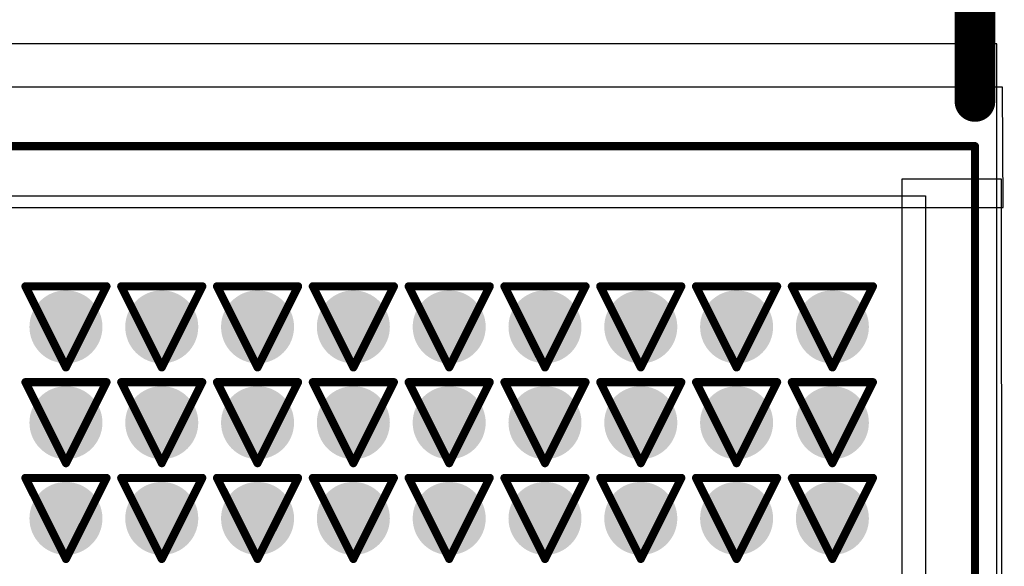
# Model space of a CAD drawing. Header units: inches. Extents: x -2.3 to 12.7, y -2.8 to 6.7.
# Tile 149 of 171: x 0.623 to 0.865, y 1.529 to 1.664. Entities that reach past the tile are written whole.
import ezdxf

# ---------------------------------------------------------------- set-up
doc = ezdxf.new("R2010")
doc.units = ezdxf.units.IN
doc.header["$MEASUREMENT"] = 0
for name, color, linetype in [('Bottom Layer', 5, 'Continuous'), ('Bottom Solder', 6, 'Continuous'), ('Drill Drawing', 1, 'Continuous'), ('L2_GND1', 16, 'Continuous'), ('L3_PWR1', 130, 'Continuous'), ('M1 Board Outline', 6, 'Continuous'), ('M2 Board Dimensions', 216, 'Continuous'), ('Top Layer', 1, 'Continuous'), ('Top Solder', 216, 'Continuous'), ('Via Holes', 16, 'Continuous')]:
    doc.layers.add(name, color=color, linetype=linetype)

msp = doc.modelspace()

# ---------------------------------------------------------------- hatches: boundary and pattern name
at = {"layer": 'Bottom Layer'}
h = msp.add_hatch(color=5, dxfattribs=at)
edge = h.paths.add_edge_path()
edge.add_arc((0.6341, 1.58817), 0.009, 0, 360)
h = msp.add_hatch(color=5, dxfattribs=at)
edge = h.paths.add_edge_path()
edge.add_arc((0.65772, 1.58817), 0.009, 0, 360)
h = msp.add_hatch(color=5, dxfattribs=at)
edge = h.paths.add_edge_path()
edge.add_arc((0.68134, 1.58817), 0.009, 0, 360)
h = msp.add_hatch(color=5, dxfattribs=at)
edge = h.paths.add_edge_path()
edge.add_arc((0.70496, 1.58817), 0.009, 0, 360)
h = msp.add_hatch(color=5, dxfattribs=at)
edge = h.paths.add_edge_path()
edge.add_arc((0.72859, 1.58817), 0.009, 0, 360)
h = msp.add_hatch(color=5, dxfattribs=at)
edge = h.paths.add_edge_path()
edge.add_arc((0.75221, 1.58817), 0.009, 0, 360)
h = msp.add_hatch(color=5, dxfattribs=at)
edge = h.paths.add_edge_path()
edge.add_arc((0.77583, 1.58817), 0.009, 0, 360)
h = msp.add_hatch(color=5, dxfattribs=at)
edge = h.paths.add_edge_path()
edge.add_arc((0.79945, 1.58817), 0.009, 0, 360)
h = msp.add_hatch(color=5, dxfattribs=at)
edge = h.paths.add_edge_path()
edge.add_arc((0.82307, 1.58817), 0.009, 0, 360)
h = msp.add_hatch(color=5, dxfattribs=at)
edge = h.paths.add_edge_path()
edge.add_arc((0.6341, 1.56454), 0.009, 0, 360)
h = msp.add_hatch(color=5, dxfattribs=at)
edge = h.paths.add_edge_path()
edge.add_arc((0.65772, 1.56454), 0.009, 0, 360)
h = msp.add_hatch(color=5, dxfattribs=at)
edge = h.paths.add_edge_path()
edge.add_arc((0.68134, 1.56454), 0.009, 0, 360)
h = msp.add_hatch(color=5, dxfattribs=at)
edge = h.paths.add_edge_path()
edge.add_arc((0.70496, 1.56454), 0.009, 0, 360)
h = msp.add_hatch(color=5, dxfattribs=at)
edge = h.paths.add_edge_path()
edge.add_arc((0.72859, 1.56454), 0.009, 0, 360)
h = msp.add_hatch(color=5, dxfattribs=at)
edge = h.paths.add_edge_path()
edge.add_arc((0.75221, 1.56454), 0.009, 0, 360)
h = msp.add_hatch(color=5, dxfattribs=at)
edge = h.paths.add_edge_path()
edge.add_arc((0.77583, 1.56454), 0.009, 0, 360)
h = msp.add_hatch(color=5, dxfattribs=at)
edge = h.paths.add_edge_path()
edge.add_arc((0.79945, 1.56454), 0.009, 0, 360)
h = msp.add_hatch(color=5, dxfattribs=at)
edge = h.paths.add_edge_path()
edge.add_arc((0.82307, 1.56454), 0.009, 0, 360)
h = msp.add_hatch(color=5, dxfattribs=at)
edge = h.paths.add_edge_path()
edge.add_arc((0.6341, 1.54092), 0.009, 0, 360)
h = msp.add_hatch(color=5, dxfattribs=at)
edge = h.paths.add_edge_path()
edge.add_arc((0.65772, 1.54092), 0.009, 0, 360)
h = msp.add_hatch(color=5, dxfattribs=at)
edge = h.paths.add_edge_path()
edge.add_arc((0.68134, 1.54092), 0.009, 0, 360)
h = msp.add_hatch(color=5, dxfattribs=at)
edge = h.paths.add_edge_path()
edge.add_arc((0.70496, 1.54092), 0.009, 0, 360)
h = msp.add_hatch(color=5, dxfattribs=at)
edge = h.paths.add_edge_path()
edge.add_arc((0.72859, 1.54092), 0.009, 0, 360)
h = msp.add_hatch(color=5, dxfattribs=at)
edge = h.paths.add_edge_path()
edge.add_arc((0.75221, 1.54092), 0.009, 0, 360)
h = msp.add_hatch(color=5, dxfattribs=at)
edge = h.paths.add_edge_path()
edge.add_arc((0.77583, 1.54092), 0.009, 0, 360)
h = msp.add_hatch(color=5, dxfattribs=at)
edge = h.paths.add_edge_path()
edge.add_arc((0.79945, 1.54092), 0.009, 0, 360)
h = msp.add_hatch(color=5, dxfattribs=at)
edge = h.paths.add_edge_path()
edge.add_arc((0.82307, 1.54092), 0.009, 0, 360)
at = {"layer": 'L2_GND1'}
h = msp.add_hatch(color=16, dxfattribs=at)
edge = h.paths.add_edge_path()
edge.add_arc((0.6341, 1.58817), 0.009, 0, 360)
h = msp.add_hatch(color=16, dxfattribs=at)
edge = h.paths.add_edge_path()
edge.add_arc((0.65772, 1.58817), 0.009, 0, 360)
h = msp.add_hatch(color=16, dxfattribs=at)
edge = h.paths.add_edge_path()
edge.add_arc((0.68134, 1.58817), 0.009, 0, 360)
h = msp.add_hatch(color=16, dxfattribs=at)
edge = h.paths.add_edge_path()
edge.add_arc((0.70496, 1.58817), 0.009, 0, 360)
h = msp.add_hatch(color=16, dxfattribs=at)
edge = h.paths.add_edge_path()
edge.add_arc((0.72859, 1.58817), 0.009, 0, 360)
h = msp.add_hatch(color=16, dxfattribs=at)
edge = h.paths.add_edge_path()
edge.add_arc((0.75221, 1.58817), 0.009, 0, 360)
h = msp.add_hatch(color=16, dxfattribs=at)
edge = h.paths.add_edge_path()
edge.add_arc((0.77583, 1.58817), 0.009, 0, 360)
h = msp.add_hatch(color=16, dxfattribs=at)
edge = h.paths.add_edge_path()
edge.add_arc((0.79945, 1.58817), 0.009, 0, 360)
h = msp.add_hatch(color=16, dxfattribs=at)
edge = h.paths.add_edge_path()
edge.add_arc((0.82307, 1.58817), 0.009, 0, 360)
h = msp.add_hatch(color=16, dxfattribs=at)
edge = h.paths.add_edge_path()
edge.add_arc((0.6341, 1.56454), 0.009, 0, 360)
h = msp.add_hatch(color=16, dxfattribs=at)
edge = h.paths.add_edge_path()
edge.add_arc((0.65772, 1.56454), 0.009, 0, 360)
h = msp.add_hatch(color=16, dxfattribs=at)
edge = h.paths.add_edge_path()
edge.add_arc((0.68134, 1.56454), 0.009, 0, 360)
h = msp.add_hatch(color=16, dxfattribs=at)
edge = h.paths.add_edge_path()
edge.add_arc((0.70496, 1.56454), 0.009, 0, 360)
h = msp.add_hatch(color=16, dxfattribs=at)
edge = h.paths.add_edge_path()
edge.add_arc((0.72859, 1.56454), 0.009, 0, 360)
h = msp.add_hatch(color=16, dxfattribs=at)
edge = h.paths.add_edge_path()
edge.add_arc((0.75221, 1.56454), 0.009, 0, 360)
h = msp.add_hatch(color=16, dxfattribs=at)
edge = h.paths.add_edge_path()
edge.add_arc((0.77583, 1.56454), 0.009, 0, 360)
h = msp.add_hatch(color=16, dxfattribs=at)
edge = h.paths.add_edge_path()
edge.add_arc((0.79945, 1.56454), 0.009, 0, 360)
h = msp.add_hatch(color=16, dxfattribs=at)
edge = h.paths.add_edge_path()
edge.add_arc((0.82307, 1.56454), 0.009, 0, 360)
h = msp.add_hatch(color=16, dxfattribs=at)
edge = h.paths.add_edge_path()
edge.add_arc((0.6341, 1.54092), 0.009, 0, 360)
h = msp.add_hatch(color=16, dxfattribs=at)
edge = h.paths.add_edge_path()
edge.add_arc((0.65772, 1.54092), 0.009, 0, 360)
h = msp.add_hatch(color=16, dxfattribs=at)
edge = h.paths.add_edge_path()
edge.add_arc((0.68134, 1.54092), 0.009, 0, 360)
h = msp.add_hatch(color=16, dxfattribs=at)
edge = h.paths.add_edge_path()
edge.add_arc((0.70496, 1.54092), 0.009, 0, 360)
h = msp.add_hatch(color=16, dxfattribs=at)
edge = h.paths.add_edge_path()
edge.add_arc((0.72859, 1.54092), 0.009, 0, 360)
h = msp.add_hatch(color=16, dxfattribs=at)
edge = h.paths.add_edge_path()
edge.add_arc((0.75221, 1.54092), 0.009, 0, 360)
h = msp.add_hatch(color=16, dxfattribs=at)
edge = h.paths.add_edge_path()
edge.add_arc((0.77583, 1.54092), 0.009, 0, 360)
h = msp.add_hatch(color=16, dxfattribs=at)
edge = h.paths.add_edge_path()
edge.add_arc((0.79945, 1.54092), 0.009, 0, 360)
h = msp.add_hatch(color=16, dxfattribs=at)
edge = h.paths.add_edge_path()
edge.add_arc((0.82307, 1.54092), 0.009, 0, 360)
at = {"layer": 'L3_PWR1'}
h = msp.add_hatch(color=130, dxfattribs=at)
edge = h.paths.add_edge_path()
edge.add_arc((0.6341, 1.58817), 0.009, 0, 360)
h = msp.add_hatch(color=130, dxfattribs=at)
edge = h.paths.add_edge_path()
edge.add_arc((0.65772, 1.58817), 0.009, 0, 360)
h = msp.add_hatch(color=130, dxfattribs=at)
edge = h.paths.add_edge_path()
edge.add_arc((0.68134, 1.58817), 0.009, 0, 360)
h = msp.add_hatch(color=130, dxfattribs=at)
edge = h.paths.add_edge_path()
edge.add_arc((0.70496, 1.58817), 0.009, 0, 360)
h = msp.add_hatch(color=130, dxfattribs=at)
edge = h.paths.add_edge_path()
edge.add_arc((0.72859, 1.58817), 0.009, 0, 360)
h = msp.add_hatch(color=130, dxfattribs=at)
edge = h.paths.add_edge_path()
edge.add_arc((0.75221, 1.58817), 0.009, 0, 360)
h = msp.add_hatch(color=130, dxfattribs=at)
edge = h.paths.add_edge_path()
edge.add_arc((0.77583, 1.58817), 0.009, 0, 360)
h = msp.add_hatch(color=130, dxfattribs=at)
edge = h.paths.add_edge_path()
edge.add_arc((0.79945, 1.58817), 0.009, 0, 360)
h = msp.add_hatch(color=130, dxfattribs=at)
edge = h.paths.add_edge_path()
edge.add_arc((0.82307, 1.58817), 0.009, 0, 360)
h = msp.add_hatch(color=130, dxfattribs=at)
edge = h.paths.add_edge_path()
edge.add_arc((0.6341, 1.56454), 0.009, 0, 360)
h = msp.add_hatch(color=130, dxfattribs=at)
edge = h.paths.add_edge_path()
edge.add_arc((0.65772, 1.56454), 0.009, 0, 360)
h = msp.add_hatch(color=130, dxfattribs=at)
edge = h.paths.add_edge_path()
edge.add_arc((0.68134, 1.56454), 0.009, 0, 360)
h = msp.add_hatch(color=130, dxfattribs=at)
edge = h.paths.add_edge_path()
edge.add_arc((0.70496, 1.56454), 0.009, 0, 360)
h = msp.add_hatch(color=130, dxfattribs=at)
edge = h.paths.add_edge_path()
edge.add_arc((0.72859, 1.56454), 0.009, 0, 360)
h = msp.add_hatch(color=130, dxfattribs=at)
edge = h.paths.add_edge_path()
edge.add_arc((0.75221, 1.56454), 0.009, 0, 360)
h = msp.add_hatch(color=130, dxfattribs=at)
edge = h.paths.add_edge_path()
edge.add_arc((0.77583, 1.56454), 0.009, 0, 360)
h = msp.add_hatch(color=130, dxfattribs=at)
edge = h.paths.add_edge_path()
edge.add_arc((0.79945, 1.56454), 0.009, 0, 360)
h = msp.add_hatch(color=130, dxfattribs=at)
edge = h.paths.add_edge_path()
edge.add_arc((0.82307, 1.56454), 0.009, 0, 360)
h = msp.add_hatch(color=130, dxfattribs=at)
edge = h.paths.add_edge_path()
edge.add_arc((0.6341, 1.54092), 0.009, 0, 360)
h = msp.add_hatch(color=130, dxfattribs=at)
edge = h.paths.add_edge_path()
edge.add_arc((0.65772, 1.54092), 0.009, 0, 360)
h = msp.add_hatch(color=130, dxfattribs=at)
edge = h.paths.add_edge_path()
edge.add_arc((0.68134, 1.54092), 0.009, 0, 360)
h = msp.add_hatch(color=130, dxfattribs=at)
edge = h.paths.add_edge_path()
edge.add_arc((0.70496, 1.54092), 0.009, 0, 360)
h = msp.add_hatch(color=130, dxfattribs=at)
edge = h.paths.add_edge_path()
edge.add_arc((0.72859, 1.54092), 0.009, 0, 360)
h = msp.add_hatch(color=130, dxfattribs=at)
edge = h.paths.add_edge_path()
edge.add_arc((0.75221, 1.54092), 0.009, 0, 360)
h = msp.add_hatch(color=130, dxfattribs=at)
edge = h.paths.add_edge_path()
edge.add_arc((0.77583, 1.54092), 0.009, 0, 360)
h = msp.add_hatch(color=130, dxfattribs=at)
edge = h.paths.add_edge_path()
edge.add_arc((0.79945, 1.54092), 0.009, 0, 360)
h = msp.add_hatch(color=130, dxfattribs=at)
edge = h.paths.add_edge_path()
edge.add_arc((0.82307, 1.54092), 0.009, 0, 360)
at = {"layer": 'Top Layer'}
h = msp.add_hatch(color=1, dxfattribs=at)
edge = h.paths.add_edge_path()
edge.add_arc((0.6341, 1.58817), 0.009, 0, 360)
h = msp.add_hatch(color=1, dxfattribs=at)
edge = h.paths.add_edge_path()
edge.add_arc((0.65772, 1.58817), 0.009, 0, 360)
h = msp.add_hatch(color=1, dxfattribs=at)
edge = h.paths.add_edge_path()
edge.add_arc((0.68134, 1.58817), 0.009, 0, 360)
h = msp.add_hatch(color=1, dxfattribs=at)
edge = h.paths.add_edge_path()
edge.add_arc((0.70496, 1.58817), 0.009, 0, 360)
h = msp.add_hatch(color=1, dxfattribs=at)
edge = h.paths.add_edge_path()
edge.add_arc((0.72859, 1.58817), 0.009, 0, 360)
h = msp.add_hatch(color=1, dxfattribs=at)
edge = h.paths.add_edge_path()
edge.add_arc((0.75221, 1.58817), 0.009, 0, 360)
h = msp.add_hatch(color=1, dxfattribs=at)
edge = h.paths.add_edge_path()
edge.add_arc((0.77583, 1.58817), 0.009, 0, 360)
h = msp.add_hatch(color=1, dxfattribs=at)
edge = h.paths.add_edge_path()
edge.add_arc((0.79945, 1.58817), 0.009, 0, 360)
h = msp.add_hatch(color=1, dxfattribs=at)
edge = h.paths.add_edge_path()
edge.add_arc((0.82307, 1.58817), 0.009, 0, 360)
h = msp.add_hatch(color=1, dxfattribs=at)
edge = h.paths.add_edge_path()
edge.add_arc((0.6341, 1.56454), 0.009, 0, 360)
h = msp.add_hatch(color=1, dxfattribs=at)
edge = h.paths.add_edge_path()
edge.add_arc((0.65772, 1.56454), 0.009, 0, 360)
h = msp.add_hatch(color=1, dxfattribs=at)
edge = h.paths.add_edge_path()
edge.add_arc((0.68134, 1.56454), 0.009, 0, 360)
h = msp.add_hatch(color=1, dxfattribs=at)
edge = h.paths.add_edge_path()
edge.add_arc((0.70496, 1.56454), 0.009, 0, 360)
h = msp.add_hatch(color=1, dxfattribs=at)
edge = h.paths.add_edge_path()
edge.add_arc((0.72859, 1.56454), 0.009, 0, 360)
h = msp.add_hatch(color=1, dxfattribs=at)
edge = h.paths.add_edge_path()
edge.add_arc((0.75221, 1.56454), 0.009, 0, 360)
h = msp.add_hatch(color=1, dxfattribs=at)
edge = h.paths.add_edge_path()
edge.add_arc((0.77583, 1.56454), 0.009, 0, 360)
h = msp.add_hatch(color=1, dxfattribs=at)
edge = h.paths.add_edge_path()
edge.add_arc((0.79945, 1.56454), 0.009, 0, 360)
h = msp.add_hatch(color=1, dxfattribs=at)
edge = h.paths.add_edge_path()
edge.add_arc((0.82307, 1.56454), 0.009, 0, 360)
h = msp.add_hatch(color=1, dxfattribs=at)
edge = h.paths.add_edge_path()
edge.add_arc((0.6341, 1.54092), 0.009, 0, 360)
h = msp.add_hatch(color=1, dxfattribs=at)
edge = h.paths.add_edge_path()
edge.add_arc((0.65772, 1.54092), 0.009, 0, 360)
h = msp.add_hatch(color=1, dxfattribs=at)
edge = h.paths.add_edge_path()
edge.add_arc((0.68134, 1.54092), 0.009, 0, 360)
h = msp.add_hatch(color=1, dxfattribs=at)
edge = h.paths.add_edge_path()
edge.add_arc((0.70496, 1.54092), 0.009, 0, 360)
h = msp.add_hatch(color=1, dxfattribs=at)
edge = h.paths.add_edge_path()
edge.add_arc((0.72859, 1.54092), 0.009, 0, 360)
h = msp.add_hatch(color=1, dxfattribs=at)
edge = h.paths.add_edge_path()
edge.add_arc((0.75221, 1.54092), 0.009, 0, 360)
h = msp.add_hatch(color=1, dxfattribs=at)
edge = h.paths.add_edge_path()
edge.add_arc((0.77583, 1.54092), 0.009, 0, 360)
h = msp.add_hatch(color=1, dxfattribs=at)
edge = h.paths.add_edge_path()
edge.add_arc((0.79945, 1.54092), 0.009, 0, 360)
h = msp.add_hatch(color=1, dxfattribs=at)
edge = h.paths.add_edge_path()
edge.add_arc((0.82307, 1.54092), 0.009, 0, 360)
at = {"layer": 'Via Holes'}
h = msp.add_hatch(color=7, dxfattribs=at)
edge = h.paths.add_edge_path()
edge.add_arc((0.6341, 1.58817), 0.004, 0, 360)
h = msp.add_hatch(color=7, dxfattribs=at)
edge = h.paths.add_edge_path()
edge.add_arc((0.65772, 1.58817), 0.004, 0, 360)
h = msp.add_hatch(color=7, dxfattribs=at)
edge = h.paths.add_edge_path()
edge.add_arc((0.68134, 1.58817), 0.004, 0, 360)
h = msp.add_hatch(color=7, dxfattribs=at)
edge = h.paths.add_edge_path()
edge.add_arc((0.70496, 1.58817), 0.004, 0, 360)
h = msp.add_hatch(color=7, dxfattribs=at)
edge = h.paths.add_edge_path()
edge.add_arc((0.72859, 1.58817), 0.004, 0, 360)
h = msp.add_hatch(color=7, dxfattribs=at)
edge = h.paths.add_edge_path()
edge.add_arc((0.75221, 1.58817), 0.004, 0, 360)
h = msp.add_hatch(color=7, dxfattribs=at)
edge = h.paths.add_edge_path()
edge.add_arc((0.77583, 1.58817), 0.004, 0, 360)
h = msp.add_hatch(color=7, dxfattribs=at)
edge = h.paths.add_edge_path()
edge.add_arc((0.79945, 1.58817), 0.004, 0, 360)
h = msp.add_hatch(color=7, dxfattribs=at)
edge = h.paths.add_edge_path()
edge.add_arc((0.82307, 1.58817), 0.004, 0, 360)
h = msp.add_hatch(color=7, dxfattribs=at)
edge = h.paths.add_edge_path()
edge.add_arc((0.6341, 1.56454), 0.004, 0, 360)
h = msp.add_hatch(color=7, dxfattribs=at)
edge = h.paths.add_edge_path()
edge.add_arc((0.65772, 1.56454), 0.004, 0, 360)
h = msp.add_hatch(color=7, dxfattribs=at)
edge = h.paths.add_edge_path()
edge.add_arc((0.68134, 1.56454), 0.004, 0, 360)
h = msp.add_hatch(color=7, dxfattribs=at)
edge = h.paths.add_edge_path()
edge.add_arc((0.70496, 1.56454), 0.004, 0, 360)
h = msp.add_hatch(color=7, dxfattribs=at)
edge = h.paths.add_edge_path()
edge.add_arc((0.72859, 1.56454), 0.004, 0, 360)
h = msp.add_hatch(color=7, dxfattribs=at)
edge = h.paths.add_edge_path()
edge.add_arc((0.75221, 1.56454), 0.004, 0, 360)
h = msp.add_hatch(color=7, dxfattribs=at)
edge = h.paths.add_edge_path()
edge.add_arc((0.77583, 1.56454), 0.004, 0, 360)
h = msp.add_hatch(color=7, dxfattribs=at)
edge = h.paths.add_edge_path()
edge.add_arc((0.79945, 1.56454), 0.004, 0, 360)
h = msp.add_hatch(color=7, dxfattribs=at)
edge = h.paths.add_edge_path()
edge.add_arc((0.82307, 1.56454), 0.004, 0, 360)
h = msp.add_hatch(color=7, dxfattribs=at)
edge = h.paths.add_edge_path()
edge.add_arc((0.6341, 1.54092), 0.004, 0, 360)
h = msp.add_hatch(color=7, dxfattribs=at)
edge = h.paths.add_edge_path()
edge.add_arc((0.65772, 1.54092), 0.004, 0, 360)
h = msp.add_hatch(color=7, dxfattribs=at)
edge = h.paths.add_edge_path()
edge.add_arc((0.68134, 1.54092), 0.004, 0, 360)
h = msp.add_hatch(color=7, dxfattribs=at)
edge = h.paths.add_edge_path()
edge.add_arc((0.70496, 1.54092), 0.004, 0, 360)
h = msp.add_hatch(color=7, dxfattribs=at)
edge = h.paths.add_edge_path()
edge.add_arc((0.72859, 1.54092), 0.004, 0, 360)
h = msp.add_hatch(color=7, dxfattribs=at)
edge = h.paths.add_edge_path()
edge.add_arc((0.75221, 1.54092), 0.004, 0, 360)
h = msp.add_hatch(color=7, dxfattribs=at)
edge = h.paths.add_edge_path()
edge.add_arc((0.77583, 1.54092), 0.004, 0, 360)
h = msp.add_hatch(color=7, dxfattribs=at)
edge = h.paths.add_edge_path()
edge.add_arc((0.79945, 1.54092), 0.004, 0, 360)
h = msp.add_hatch(color=7, dxfattribs=at)
edge = h.paths.add_edge_path()
edge.add_arc((0.82307, 1.54092), 0.004, 0, 360)

# ---------------------------------------------------------------- linework, layer by layer
at = {"layer": 'Bottom Layer'}
for p, q in [((0.01224, 1.62051), (0.84599, 1.62051)), ((0.84599, 1.62051), (0.84599, 0.83932))]:
    msp.add_line(p, q, dxfattribs=at)
at = {"layer": 'Bottom Solder'}
for p, q in [((0.86504, 1.64732), (-0.00395, 1.64732)), ((0.86517, 1.61762), (0.86504, 1.64732)), ((0.86477, 1.62461), (0.84017, 1.62461)), ((0.84017, 1.62461), (0.84017, 0.83926)), ((0.86546, 0.83922), (0.86477, 1.62461)), ((0.01224, 1.62051), (0.84599, 1.62051)), ((0.84599, 1.62051), (0.84599, 0.83928)), ((-0.00422, 1.61762), (0.86517, 1.61762))]:
    msp.add_line(p, q, dxfattribs=at)
at = {"layer": 'Drill Drawing'}
for points in [[(0.6241, 1.59817, 0.002, 0.002, 0), (0.6441, 1.59817, 0.002, 0.002, 0)], [(0.6241, 1.59817, 0.002, 0.002, 0), (0.6341, 1.57817, 0.002, 0.002, 0)], [(0.6341, 1.57817, 0.002, 0.002, 0), (0.6441, 1.59817, 0.002, 0.002, 0)], [(0.64772, 1.59817, 0.002, 0.002, 0), (0.66772, 1.59817, 0.002, 0.002, 0)], [(0.64772, 1.59817, 0.002, 0.002, 0), (0.65772, 1.57817, 0.002, 0.002, 0)], [(0.65772, 1.57817, 0.002, 0.002, 0), (0.66772, 1.59817, 0.002, 0.002, 0)], [(0.67134, 1.59817, 0.002, 0.002, 0), (0.69134, 1.59817, 0.002, 0.002, 0)], [(0.67134, 1.59817, 0.002, 0.002, 0), (0.68134, 1.57817, 0.002, 0.002, 0)], [(0.68134, 1.57817, 0.002, 0.002, 0), (0.69134, 1.59817, 0.002, 0.002, 0)], [(0.69496, 1.59817, 0.002, 0.002, 0), (0.71496, 1.59817, 0.002, 0.002, 0)], [(0.69496, 1.59817, 0.002, 0.002, 0), (0.70496, 1.57817, 0.002, 0.002, 0)], [(0.70496, 1.57817, 0.002, 0.002, 0), (0.71496, 1.59817, 0.002, 0.002, 0)], [(0.71859, 1.59817, 0.002, 0.002, 0), (0.73859, 1.59817, 0.002, 0.002, 0)], [(0.71859, 1.59817, 0.002, 0.002, 0), (0.72859, 1.57817, 0.002, 0.002, 0)], [(0.72859, 1.57817, 0.002, 0.002, 0), (0.73859, 1.59817, 0.002, 0.002, 0)], [(0.74221, 1.59817, 0.002, 0.002, 0), (0.76221, 1.59817, 0.002, 0.002, 0)], [(0.74221, 1.59817, 0.002, 0.002, 0), (0.75221, 1.57817, 0.002, 0.002, 0)], [(0.75221, 1.57817, 0.002, 0.002, 0), (0.76221, 1.59817, 0.002, 0.002, 0)], [(0.76583, 1.59817, 0.002, 0.002, 0), (0.78583, 1.59817, 0.002, 0.002, 0)], [(0.76583, 1.59817, 0.002, 0.002, 0), (0.77583, 1.57817, 0.002, 0.002, 0)], [(0.77583, 1.57817, 0.002, 0.002, 0), (0.78583, 1.59817, 0.002, 0.002, 0)], [(0.78945, 1.59817, 0.002, 0.002, 0), (0.80945, 1.59817, 0.002, 0.002, 0)], [(0.78945, 1.59817, 0.002, 0.002, 0), (0.79945, 1.57817, 0.002, 0.002, 0)], [(0.79945, 1.57817, 0.002, 0.002, 0), (0.80945, 1.59817, 0.002, 0.002, 0)], [(0.81307, 1.59817, 0.002, 0.002, 0), (0.83307, 1.59817, 0.002, 0.002, 0)], [(0.81307, 1.59817, 0.002, 0.002, 0), (0.82307, 1.57817, 0.002, 0.002, 0)], [(0.82307, 1.57817, 0.002, 0.002, 0), (0.83307, 1.59817, 0.002, 0.002, 0)], [(0.6241, 1.57454, 0.002, 0.002, 0), (0.6441, 1.57454, 0.002, 0.002, 0)], [(0.6241, 1.57454, 0.002, 0.002, 0), (0.6341, 1.55454, 0.002, 0.002, 0)], [(0.6341, 1.55454, 0.002, 0.002, 0), (0.6441, 1.57454, 0.002, 0.002, 0)], [(0.64772, 1.57454, 0.002, 0.002, 0), (0.66772, 1.57454, 0.002, 0.002, 0)], [(0.64772, 1.57454, 0.002, 0.002, 0), (0.65772, 1.55454, 0.002, 0.002, 0)], [(0.65772, 1.55454, 0.002, 0.002, 0), (0.66772, 1.57454, 0.002, 0.002, 0)], [(0.67134, 1.57454, 0.002, 0.002, 0), (0.69134, 1.57454, 0.002, 0.002, 0)], [(0.67134, 1.57454, 0.002, 0.002, 0), (0.68134, 1.55454, 0.002, 0.002, 0)], [(0.68134, 1.55454, 0.002, 0.002, 0), (0.69134, 1.57454, 0.002, 0.002, 0)], [(0.69496, 1.57454, 0.002, 0.002, 0), (0.71496, 1.57454, 0.002, 0.002, 0)], [(0.69496, 1.57454, 0.002, 0.002, 0), (0.70496, 1.55454, 0.002, 0.002, 0)], [(0.70496, 1.55454, 0.002, 0.002, 0), (0.71496, 1.57454, 0.002, 0.002, 0)], [(0.71859, 1.57454, 0.002, 0.002, 0), (0.73859, 1.57454, 0.002, 0.002, 0)], [(0.71859, 1.57454, 0.002, 0.002, 0), (0.72859, 1.55454, 0.002, 0.002, 0)], [(0.72859, 1.55454, 0.002, 0.002, 0), (0.73859, 1.57454, 0.002, 0.002, 0)], [(0.74221, 1.57454, 0.002, 0.002, 0), (0.76221, 1.57454, 0.002, 0.002, 0)], [(0.74221, 1.57454, 0.002, 0.002, 0), (0.75221, 1.55454, 0.002, 0.002, 0)], [(0.75221, 1.55454, 0.002, 0.002, 0), (0.76221, 1.57454, 0.002, 0.002, 0)], [(0.76583, 1.57454, 0.002, 0.002, 0), (0.78583, 1.57454, 0.002, 0.002, 0)], [(0.76583, 1.57454, 0.002, 0.002, 0), (0.77583, 1.55454, 0.002, 0.002, 0)], [(0.77583, 1.55454, 0.002, 0.002, 0), (0.78583, 1.57454, 0.002, 0.002, 0)], [(0.78945, 1.57454, 0.002, 0.002, 0), (0.80945, 1.57454, 0.002, 0.002, 0)], [(0.78945, 1.57454, 0.002, 0.002, 0), (0.79945, 1.55454, 0.002, 0.002, 0)], [(0.79945, 1.55454, 0.002, 0.002, 0), (0.80945, 1.57454, 0.002, 0.002, 0)], [(0.81307, 1.57454, 0.002, 0.002, 0), (0.83307, 1.57454, 0.002, 0.002, 0)], [(0.81307, 1.57454, 0.002, 0.002, 0), (0.82307, 1.55454, 0.002, 0.002, 0)], [(0.82307, 1.55454, 0.002, 0.002, 0), (0.83307, 1.57454, 0.002, 0.002, 0)], [(0.6241, 1.55092, 0.002, 0.002, 0), (0.6441, 1.55092, 0.002, 0.002, 0)], [(0.6241, 1.55092, 0.002, 0.002, 0), (0.6341, 1.53092, 0.002, 0.002, 0)], [(0.6341, 1.53092, 0.002, 0.002, 0), (0.6441, 1.55092, 0.002, 0.002, 0)], [(0.64772, 1.55092, 0.002, 0.002, 0), (0.66772, 1.55092, 0.002, 0.002, 0)], [(0.64772, 1.55092, 0.002, 0.002, 0), (0.65772, 1.53092, 0.002, 0.002, 0)], [(0.65772, 1.53092, 0.002, 0.002, 0), (0.66772, 1.55092, 0.002, 0.002, 0)], [(0.67134, 1.55092, 0.002, 0.002, 0), (0.69134, 1.55092, 0.002, 0.002, 0)], [(0.67134, 1.55092, 0.002, 0.002, 0), (0.68134, 1.53092, 0.002, 0.002, 0)], [(0.68134, 1.53092, 0.002, 0.002, 0), (0.69134, 1.55092, 0.002, 0.002, 0)], [(0.69496, 1.55092, 0.002, 0.002, 0), (0.71496, 1.55092, 0.002, 0.002, 0)], [(0.69496, 1.55092, 0.002, 0.002, 0), (0.70496, 1.53092, 0.002, 0.002, 0)], [(0.70496, 1.53092, 0.002, 0.002, 0), (0.71496, 1.55092, 0.002, 0.002, 0)], [(0.71859, 1.55092, 0.002, 0.002, 0), (0.73859, 1.55092, 0.002, 0.002, 0)], [(0.71859, 1.55092, 0.002, 0.002, 0), (0.72859, 1.53092, 0.002, 0.002, 0)], [(0.72859, 1.53092, 0.002, 0.002, 0), (0.73859, 1.55092, 0.002, 0.002, 0)], [(0.74221, 1.55092, 0.002, 0.002, 0), (0.76221, 1.55092, 0.002, 0.002, 0)], [(0.74221, 1.55092, 0.002, 0.002, 0), (0.75221, 1.53092, 0.002, 0.002, 0)], [(0.75221, 1.53092, 0.002, 0.002, 0), (0.76221, 1.55092, 0.002, 0.002, 0)], [(0.76583, 1.55092, 0.002, 0.002, 0), (0.78583, 1.55092, 0.002, 0.002, 0)], [(0.76583, 1.55092, 0.002, 0.002, 0), (0.77583, 1.53092, 0.002, 0.002, 0)], [(0.77583, 1.53092, 0.002, 0.002, 0), (0.78583, 1.55092, 0.002, 0.002, 0)], [(0.78945, 1.55092, 0.002, 0.002, 0), (0.80945, 1.55092, 0.002, 0.002, 0)], [(0.78945, 1.55092, 0.002, 0.002, 0), (0.79945, 1.53092, 0.002, 0.002, 0)], [(0.79945, 1.53092, 0.002, 0.002, 0), (0.80945, 1.55092, 0.002, 0.002, 0)], [(0.81307, 1.55092, 0.002, 0.002, 0), (0.83307, 1.55092, 0.002, 0.002, 0)], [(0.81307, 1.55092, 0.002, 0.002, 0), (0.82307, 1.53092, 0.002, 0.002, 0)], [(0.82307, 1.53092, 0.002, 0.002, 0), (0.83307, 1.55092, 0.002, 0.002, 0)]]:
    msp.add_lwpolyline(points, format="xyseb", dxfattribs=at)
for points in [[(0.6236, 1.59817, 0.001, 0.001, 1), (0.6246, 1.59817, 0.001, 0.001, 1)], [(0.6236, 1.59817, 0.001, 0.001, 1), (0.6246, 1.59817, 0.001, 0.001, 1)], [(0.6436, 1.59817, 0.001, 0.001, 1), (0.6446, 1.59817, 0.001, 0.001, 1)], [(0.6436, 1.59817, 0.001, 0.001, 1), (0.6446, 1.59817, 0.001, 0.001, 1)], [(0.64722, 1.59817, 0.001, 0.001, 1), (0.64822, 1.59817, 0.001, 0.001, 1)], [(0.64722, 1.59817, 0.001, 0.001, 1), (0.64822, 1.59817, 0.001, 0.001, 1)], [(0.66722, 1.59817, 0.001, 0.001, 1), (0.66822, 1.59817, 0.001, 0.001, 1)], [(0.66722, 1.59817, 0.001, 0.001, 1), (0.66822, 1.59817, 0.001, 0.001, 1)], [(0.67084, 1.59817, 0.001, 0.001, 1), (0.67184, 1.59817, 0.001, 0.001, 1)], [(0.67084, 1.59817, 0.001, 0.001, 1), (0.67184, 1.59817, 0.001, 0.001, 1)], [(0.69084, 1.59817, 0.001, 0.001, 1), (0.69184, 1.59817, 0.001, 0.001, 1)], [(0.69084, 1.59817, 0.001, 0.001, 1), (0.69184, 1.59817, 0.001, 0.001, 1)], [(0.69446, 1.59817, 0.001, 0.001, 1), (0.69546, 1.59817, 0.001, 0.001, 1)], [(0.69446, 1.59817, 0.001, 0.001, 1), (0.69546, 1.59817, 0.001, 0.001, 1)], [(0.71446, 1.59817, 0.001, 0.001, 1), (0.71546, 1.59817, 0.001, 0.001, 1)], [(0.71446, 1.59817, 0.001, 0.001, 1), (0.71546, 1.59817, 0.001, 0.001, 1)], [(0.71809, 1.59817, 0.001, 0.001, 1), (0.71909, 1.59817, 0.001, 0.001, 1)], [(0.71809, 1.59817, 0.001, 0.001, 1), (0.71909, 1.59817, 0.001, 0.001, 1)], [(0.73809, 1.59817, 0.001, 0.001, 1), (0.73909, 1.59817, 0.001, 0.001, 1)], [(0.73809, 1.59817, 0.001, 0.001, 1), (0.73909, 1.59817, 0.001, 0.001, 1)], [(0.74171, 1.59817, 0.001, 0.001, 1), (0.74271, 1.59817, 0.001, 0.001, 1)], [(0.74171, 1.59817, 0.001, 0.001, 1), (0.74271, 1.59817, 0.001, 0.001, 1)], [(0.76171, 1.59817, 0.001, 0.001, 1), (0.76271, 1.59817, 0.001, 0.001, 1)], [(0.76171, 1.59817, 0.001, 0.001, 1), (0.76271, 1.59817, 0.001, 0.001, 1)], [(0.76533, 1.59817, 0.001, 0.001, 1), (0.76633, 1.59817, 0.001, 0.001, 1)], [(0.76533, 1.59817, 0.001, 0.001, 1), (0.76633, 1.59817, 0.001, 0.001, 1)], [(0.78533, 1.59817, 0.001, 0.001, 1), (0.78633, 1.59817, 0.001, 0.001, 1)], [(0.78533, 1.59817, 0.001, 0.001, 1), (0.78633, 1.59817, 0.001, 0.001, 1)], [(0.78895, 1.59817, 0.001, 0.001, 1), (0.78995, 1.59817, 0.001, 0.001, 1)], [(0.78895, 1.59817, 0.001, 0.001, 1), (0.78995, 1.59817, 0.001, 0.001, 1)], [(0.80895, 1.59817, 0.001, 0.001, 1), (0.80995, 1.59817, 0.001, 0.001, 1)], [(0.80895, 1.59817, 0.001, 0.001, 1), (0.80995, 1.59817, 0.001, 0.001, 1)], [(0.81257, 1.59817, 0.001, 0.001, 1), (0.81357, 1.59817, 0.001, 0.001, 1)], [(0.81257, 1.59817, 0.001, 0.001, 1), (0.81357, 1.59817, 0.001, 0.001, 1)], [(0.83257, 1.59817, 0.001, 0.001, 1), (0.83357, 1.59817, 0.001, 0.001, 1)], [(0.83257, 1.59817, 0.001, 0.001, 1), (0.83357, 1.59817, 0.001, 0.001, 1)], [(0.6336, 1.57817, 0.001, 0.001, 1), (0.6346, 1.57817, 0.001, 0.001, 1)], [(0.6336, 1.57817, 0.001, 0.001, 1), (0.6346, 1.57817, 0.001, 0.001, 1)], [(0.65722, 1.57817, 0.001, 0.001, 1), (0.65822, 1.57817, 0.001, 0.001, 1)], [(0.65722, 1.57817, 0.001, 0.001, 1), (0.65822, 1.57817, 0.001, 0.001, 1)], [(0.68084, 1.57817, 0.001, 0.001, 1), (0.68184, 1.57817, 0.001, 0.001, 1)], [(0.68084, 1.57817, 0.001, 0.001, 1), (0.68184, 1.57817, 0.001, 0.001, 1)], [(0.70446, 1.57817, 0.001, 0.001, 1), (0.70546, 1.57817, 0.001, 0.001, 1)], [(0.70446, 1.57817, 0.001, 0.001, 1), (0.70546, 1.57817, 0.001, 0.001, 1)], [(0.72809, 1.57817, 0.001, 0.001, 1), (0.72909, 1.57817, 0.001, 0.001, 1)], [(0.72809, 1.57817, 0.001, 0.001, 1), (0.72909, 1.57817, 0.001, 0.001, 1)], [(0.75171, 1.57817, 0.001, 0.001, 1), (0.75271, 1.57817, 0.001, 0.001, 1)], [(0.75171, 1.57817, 0.001, 0.001, 1), (0.75271, 1.57817, 0.001, 0.001, 1)], [(0.77533, 1.57817, 0.001, 0.001, 1), (0.77633, 1.57817, 0.001, 0.001, 1)], [(0.77533, 1.57817, 0.001, 0.001, 1), (0.77633, 1.57817, 0.001, 0.001, 1)], [(0.79895, 1.57817, 0.001, 0.001, 1), (0.79995, 1.57817, 0.001, 0.001, 1)], [(0.79895, 1.57817, 0.001, 0.001, 1), (0.79995, 1.57817, 0.001, 0.001, 1)], [(0.82257, 1.57817, 0.001, 0.001, 1), (0.82357, 1.57817, 0.001, 0.001, 1)], [(0.82257, 1.57817, 0.001, 0.001, 1), (0.82357, 1.57817, 0.001, 0.001, 1)], [(0.6236, 1.57454, 0.001, 0.001, 1), (0.6246, 1.57454, 0.001, 0.001, 1)], [(0.6236, 1.57454, 0.001, 0.001, 1), (0.6246, 1.57454, 0.001, 0.001, 1)], [(0.6436, 1.57454, 0.001, 0.001, 1), (0.6446, 1.57454, 0.001, 0.001, 1)], [(0.6436, 1.57454, 0.001, 0.001, 1), (0.6446, 1.57454, 0.001, 0.001, 1)], [(0.64722, 1.57454, 0.001, 0.001, 1), (0.64822, 1.57454, 0.001, 0.001, 1)], [(0.64722, 1.57454, 0.001, 0.001, 1), (0.64822, 1.57454, 0.001, 0.001, 1)], [(0.66722, 1.57454, 0.001, 0.001, 1), (0.66822, 1.57454, 0.001, 0.001, 1)], [(0.66722, 1.57454, 0.001, 0.001, 1), (0.66822, 1.57454, 0.001, 0.001, 1)], [(0.67084, 1.57454, 0.001, 0.001, 1), (0.67184, 1.57454, 0.001, 0.001, 1)], [(0.67084, 1.57454, 0.001, 0.001, 1), (0.67184, 1.57454, 0.001, 0.001, 1)], [(0.69084, 1.57454, 0.001, 0.001, 1), (0.69184, 1.57454, 0.001, 0.001, 1)], [(0.69084, 1.57454, 0.001, 0.001, 1), (0.69184, 1.57454, 0.001, 0.001, 1)], [(0.69446, 1.57454, 0.001, 0.001, 1), (0.69546, 1.57454, 0.001, 0.001, 1)], [(0.69446, 1.57454, 0.001, 0.001, 1), (0.69546, 1.57454, 0.001, 0.001, 1)], [(0.71446, 1.57454, 0.001, 0.001, 1), (0.71546, 1.57454, 0.001, 0.001, 1)], [(0.71446, 1.57454, 0.001, 0.001, 1), (0.71546, 1.57454, 0.001, 0.001, 1)], [(0.71809, 1.57454, 0.001, 0.001, 1), (0.71909, 1.57454, 0.001, 0.001, 1)], [(0.71809, 1.57454, 0.001, 0.001, 1), (0.71909, 1.57454, 0.001, 0.001, 1)], [(0.73809, 1.57454, 0.001, 0.001, 1), (0.73909, 1.57454, 0.001, 0.001, 1)], [(0.73809, 1.57454, 0.001, 0.001, 1), (0.73909, 1.57454, 0.001, 0.001, 1)], [(0.74171, 1.57454, 0.001, 0.001, 1), (0.74271, 1.57454, 0.001, 0.001, 1)], [(0.74171, 1.57454, 0.001, 0.001, 1), (0.74271, 1.57454, 0.001, 0.001, 1)], [(0.76171, 1.57454, 0.001, 0.001, 1), (0.76271, 1.57454, 0.001, 0.001, 1)], [(0.76171, 1.57454, 0.001, 0.001, 1), (0.76271, 1.57454, 0.001, 0.001, 1)], [(0.76533, 1.57454, 0.001, 0.001, 1), (0.76633, 1.57454, 0.001, 0.001, 1)], [(0.76533, 1.57454, 0.001, 0.001, 1), (0.76633, 1.57454, 0.001, 0.001, 1)], [(0.78533, 1.57454, 0.001, 0.001, 1), (0.78633, 1.57454, 0.001, 0.001, 1)], [(0.78533, 1.57454, 0.001, 0.001, 1), (0.78633, 1.57454, 0.001, 0.001, 1)], [(0.78895, 1.57454, 0.001, 0.001, 1), (0.78995, 1.57454, 0.001, 0.001, 1)], [(0.78895, 1.57454, 0.001, 0.001, 1), (0.78995, 1.57454, 0.001, 0.001, 1)], [(0.80895, 1.57454, 0.001, 0.001, 1), (0.80995, 1.57454, 0.001, 0.001, 1)], [(0.80895, 1.57454, 0.001, 0.001, 1), (0.80995, 1.57454, 0.001, 0.001, 1)], [(0.81257, 1.57454, 0.001, 0.001, 1), (0.81357, 1.57454, 0.001, 0.001, 1)], [(0.81257, 1.57454, 0.001, 0.001, 1), (0.81357, 1.57454, 0.001, 0.001, 1)], [(0.83257, 1.57454, 0.001, 0.001, 1), (0.83357, 1.57454, 0.001, 0.001, 1)], [(0.83257, 1.57454, 0.001, 0.001, 1), (0.83357, 1.57454, 0.001, 0.001, 1)], [(0.6336, 1.55454, 0.001, 0.001, 1), (0.6346, 1.55454, 0.001, 0.001, 1)], [(0.6336, 1.55454, 0.001, 0.001, 1), (0.6346, 1.55454, 0.001, 0.001, 1)], [(0.65722, 1.55454, 0.001, 0.001, 1), (0.65822, 1.55454, 0.001, 0.001, 1)], [(0.65722, 1.55454, 0.001, 0.001, 1), (0.65822, 1.55454, 0.001, 0.001, 1)], [(0.68084, 1.55454, 0.001, 0.001, 1), (0.68184, 1.55454, 0.001, 0.001, 1)], [(0.68084, 1.55454, 0.001, 0.001, 1), (0.68184, 1.55454, 0.001, 0.001, 1)], [(0.70446, 1.55454, 0.001, 0.001, 1), (0.70546, 1.55454, 0.001, 0.001, 1)], [(0.70446, 1.55454, 0.001, 0.001, 1), (0.70546, 1.55454, 0.001, 0.001, 1)], [(0.72809, 1.55454, 0.001, 0.001, 1), (0.72909, 1.55454, 0.001, 0.001, 1)], [(0.72809, 1.55454, 0.001, 0.001, 1), (0.72909, 1.55454, 0.001, 0.001, 1)], [(0.75171, 1.55454, 0.001, 0.001, 1), (0.75271, 1.55454, 0.001, 0.001, 1)], [(0.75171, 1.55454, 0.001, 0.001, 1), (0.75271, 1.55454, 0.001, 0.001, 1)], [(0.77533, 1.55454, 0.001, 0.001, 1), (0.77633, 1.55454, 0.001, 0.001, 1)], [(0.77533, 1.55454, 0.001, 0.001, 1), (0.77633, 1.55454, 0.001, 0.001, 1)], [(0.79895, 1.55454, 0.001, 0.001, 1), (0.79995, 1.55454, 0.001, 0.001, 1)], [(0.79895, 1.55454, 0.001, 0.001, 1), (0.79995, 1.55454, 0.001, 0.001, 1)], [(0.82257, 1.55454, 0.001, 0.001, 1), (0.82357, 1.55454, 0.001, 0.001, 1)], [(0.82257, 1.55454, 0.001, 0.001, 1), (0.82357, 1.55454, 0.001, 0.001, 1)], [(0.6236, 1.55092, 0.001, 0.001, 1), (0.6246, 1.55092, 0.001, 0.001, 1)], [(0.6236, 1.55092, 0.001, 0.001, 1), (0.6246, 1.55092, 0.001, 0.001, 1)], [(0.6436, 1.55092, 0.001, 0.001, 1), (0.6446, 1.55092, 0.001, 0.001, 1)], [(0.6436, 1.55092, 0.001, 0.001, 1), (0.6446, 1.55092, 0.001, 0.001, 1)], [(0.64722, 1.55092, 0.001, 0.001, 1), (0.64822, 1.55092, 0.001, 0.001, 1)], [(0.64722, 1.55092, 0.001, 0.001, 1), (0.64822, 1.55092, 0.001, 0.001, 1)], [(0.66722, 1.55092, 0.001, 0.001, 1), (0.66822, 1.55092, 0.001, 0.001, 1)], [(0.66722, 1.55092, 0.001, 0.001, 1), (0.66822, 1.55092, 0.001, 0.001, 1)], [(0.67084, 1.55092, 0.001, 0.001, 1), (0.67184, 1.55092, 0.001, 0.001, 1)], [(0.67084, 1.55092, 0.001, 0.001, 1), (0.67184, 1.55092, 0.001, 0.001, 1)], [(0.69084, 1.55092, 0.001, 0.001, 1), (0.69184, 1.55092, 0.001, 0.001, 1)], [(0.69084, 1.55092, 0.001, 0.001, 1), (0.69184, 1.55092, 0.001, 0.001, 1)], [(0.69446, 1.55092, 0.001, 0.001, 1), (0.69546, 1.55092, 0.001, 0.001, 1)], [(0.69446, 1.55092, 0.001, 0.001, 1), (0.69546, 1.55092, 0.001, 0.001, 1)], [(0.71446, 1.55092, 0.001, 0.001, 1), (0.71546, 1.55092, 0.001, 0.001, 1)], [(0.71446, 1.55092, 0.001, 0.001, 1), (0.71546, 1.55092, 0.001, 0.001, 1)], [(0.71809, 1.55092, 0.001, 0.001, 1), (0.71909, 1.55092, 0.001, 0.001, 1)], [(0.71809, 1.55092, 0.001, 0.001, 1), (0.71909, 1.55092, 0.001, 0.001, 1)], [(0.73809, 1.55092, 0.001, 0.001, 1), (0.73909, 1.55092, 0.001, 0.001, 1)], [(0.73809, 1.55092, 0.001, 0.001, 1), (0.73909, 1.55092, 0.001, 0.001, 1)], [(0.74171, 1.55092, 0.001, 0.001, 1), (0.74271, 1.55092, 0.001, 0.001, 1)], [(0.74171, 1.55092, 0.001, 0.001, 1), (0.74271, 1.55092, 0.001, 0.001, 1)], [(0.76171, 1.55092, 0.001, 0.001, 1), (0.76271, 1.55092, 0.001, 0.001, 1)], [(0.76171, 1.55092, 0.001, 0.001, 1), (0.76271, 1.55092, 0.001, 0.001, 1)], [(0.76533, 1.55092, 0.001, 0.001, 1), (0.76633, 1.55092, 0.001, 0.001, 1)], [(0.76533, 1.55092, 0.001, 0.001, 1), (0.76633, 1.55092, 0.001, 0.001, 1)], [(0.78533, 1.55092, 0.001, 0.001, 1), (0.78633, 1.55092, 0.001, 0.001, 1)], [(0.78533, 1.55092, 0.001, 0.001, 1), (0.78633, 1.55092, 0.001, 0.001, 1)], [(0.78895, 1.55092, 0.001, 0.001, 1), (0.78995, 1.55092, 0.001, 0.001, 1)], [(0.78895, 1.55092, 0.001, 0.001, 1), (0.78995, 1.55092, 0.001, 0.001, 1)], [(0.80895, 1.55092, 0.001, 0.001, 1), (0.80995, 1.55092, 0.001, 0.001, 1)], [(0.80895, 1.55092, 0.001, 0.001, 1), (0.80995, 1.55092, 0.001, 0.001, 1)], [(0.81257, 1.55092, 0.001, 0.001, 1), (0.81357, 1.55092, 0.001, 0.001, 1)], [(0.81257, 1.55092, 0.001, 0.001, 1), (0.81357, 1.55092, 0.001, 0.001, 1)], [(0.83257, 1.55092, 0.001, 0.001, 1), (0.83357, 1.55092, 0.001, 0.001, 1)], [(0.83257, 1.55092, 0.001, 0.001, 1), (0.83357, 1.55092, 0.001, 0.001, 1)], [(0.6336, 1.53092, 0.001, 0.001, 1), (0.6346, 1.53092, 0.001, 0.001, 1)], [(0.6336, 1.53092, 0.001, 0.001, 1), (0.6346, 1.53092, 0.001, 0.001, 1)], [(0.65722, 1.53092, 0.001, 0.001, 1), (0.65822, 1.53092, 0.001, 0.001, 1)], [(0.65722, 1.53092, 0.001, 0.001, 1), (0.65822, 1.53092, 0.001, 0.001, 1)], [(0.68084, 1.53092, 0.001, 0.001, 1), (0.68184, 1.53092, 0.001, 0.001, 1)], [(0.68084, 1.53092, 0.001, 0.001, 1), (0.68184, 1.53092, 0.001, 0.001, 1)], [(0.70446, 1.53092, 0.001, 0.001, 1), (0.70546, 1.53092, 0.001, 0.001, 1)], [(0.70446, 1.53092, 0.001, 0.001, 1), (0.70546, 1.53092, 0.001, 0.001, 1)], [(0.72809, 1.53092, 0.001, 0.001, 1), (0.72909, 1.53092, 0.001, 0.001, 1)], [(0.72809, 1.53092, 0.001, 0.001, 1), (0.72909, 1.53092, 0.001, 0.001, 1)], [(0.75171, 1.53092, 0.001, 0.001, 1), (0.75271, 1.53092, 0.001, 0.001, 1)], [(0.75171, 1.53092, 0.001, 0.001, 1), (0.75271, 1.53092, 0.001, 0.001, 1)], [(0.77533, 1.53092, 0.001, 0.001, 1), (0.77633, 1.53092, 0.001, 0.001, 1)], [(0.77533, 1.53092, 0.001, 0.001, 1), (0.77633, 1.53092, 0.001, 0.001, 1)], [(0.79895, 1.53092, 0.001, 0.001, 1), (0.79995, 1.53092, 0.001, 0.001, 1)], [(0.79895, 1.53092, 0.001, 0.001, 1), (0.79995, 1.53092, 0.001, 0.001, 1)], [(0.82257, 1.53092, 0.001, 0.001, 1), (0.82357, 1.53092, 0.001, 0.001, 1)], [(0.82257, 1.53092, 0.001, 0.001, 1), (0.82357, 1.53092, 0.001, 0.001, 1)]]:
    msp.add_lwpolyline(points, format="xyseb", close=True, dxfattribs=at)
at = {"layer": 'L2_GND1'}
for p, q in [((0.01224, 1.62051), (0.84599, 1.62051)), ((0.84599, 1.62051), (0.84599, 0.01224))]:
    msp.add_line(p, q, dxfattribs=at)
at = {"layer": 'L3_PWR1'}
for p, q in [((0.01224, 1.62051), (0.84599, 1.62051)), ((0.84599, 1.62051), (0.84599, 0.83612))]:
    msp.add_line(p, q, dxfattribs=at)
at = {"layer": 'M1 Board Outline'}
for points in [[(0, 1.63275, 0.002, 0.002, 0), (0.85822, 1.63275, 0.002, 0.002, 0)], [(0.85822, 1.63275, 0.002, 0.002, 0), (0.85822, 0, 0.002, 0.002, 0)]]:
    msp.add_lwpolyline(points, format="xyseb", dxfattribs=at)
msp.add_lwpolyline([(0.85772, 1.63275, 0.001, 0.001, 1), (0.85872, 1.63275, 0.001, 0.001, 1)], format="xyseb", close=True, dxfattribs=at)
msp.add_lwpolyline([(0.85772, 1.63275, 0.001, 0.001, 1), (0.85872, 1.63275, 0.001, 0.001, 1)], format="xyseb", close=True, dxfattribs=at)
at = {"layer": 'M2 Board Dimensions'}
msp.add_lwpolyline([(0.85822, 1.64375, 0.01, 0.01, 0), (0.85822, 1.72025, 0.01, 0.01, 0)], format="xyseb", dxfattribs=at)
msp.add_lwpolyline([(0.85572, 1.64375, 0.005, 0.005, 1), (0.86072, 1.64375, 0.005, 0.005, 1)], format="xyseb", close=True, dxfattribs=at)
at = {"layer": 'Top Layer'}
for p, q in [((0.01224, 1.62051), (0.84599, 1.62051)), ((0.84599, 1.62051), (0.84599, 0.83856))]:
    msp.add_line(p, q, dxfattribs=at)
at = {"layer": 'Top Solder'}
for p, q in [((0.86359, 1.65796), (-0.00348, 1.65796)), ((0.86359, 0.83926), (0.86359, 1.65796))]:
    msp.add_line(p, q, dxfattribs=at)

doc.saveas('drawing.dxf')
